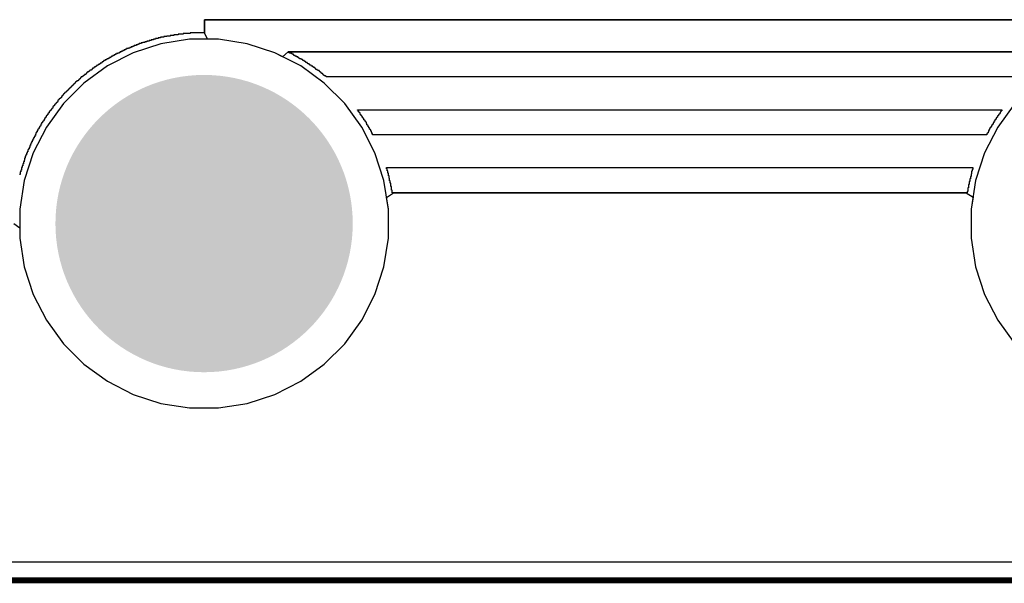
# Model space of a CAD drawing. Header units: inches. Extents: x 0 to 140, y 0 to 140.
# Tile 31 of 42: x 115 to 131, y 0 to 9. Entities that reach past the tile are written whole.
import ezdxf

# ---------------------------------------------------------------- set-up
doc = ezdxf.new("R2010")
doc.units = ezdxf.units.IN
for name, color, linetype in [('Board', 56, 'Continuous'), ('BOTTOM', 5, 'Continuous'), ('Bottom Solder', 6, 'Continuous'), ('Pad Holes', 156, 'Continuous'), ('TOP', 1, 'Continuous'), ('Top Solder', 216, 'Continuous')]:
    doc.layers.add(name, color=color, linetype=linetype)

msp = doc.modelspace()

# ---------------------------------------------------------------- hatches: boundary and pattern name
at = {"layer": 'BOTTOM'}
h = msp.add_hatch(color=5, dxfattribs=at)
edge = h.paths.add_edge_path()
edge.add_arc((118, 6), 1.5, 0, 360)
at = {"layer": 'Bottom Solder'}
h = msp.add_hatch(color=6, dxfattribs=at)
edge = h.paths.add_edge_path()
edge.add_arc((118, 6), 2.5, 0, 360)
at = {"layer": 'Pad Holes'}
h = msp.add_hatch(color=7, dxfattribs=at)
edge = h.paths.add_edge_path()
edge.add_arc((118, 6), 1.75, 0, 360)
at = {"layer": 'TOP'}
h = msp.add_hatch(color=1, dxfattribs=at)
edge = h.paths.add_edge_path()
edge.add_arc((118, 6), 1.5, 0, 360)
at = {"layer": 'Top Solder'}
h = msp.add_hatch(color=216, dxfattribs=at)
edge = h.paths.add_edge_path()
edge.add_arc((118, 6), 2.5, 0, 360)

# ---------------------------------------------------------------- linework, layer by layer
at = {"layer": 'Board', "const_width": 0.1}
msp.add_lwpolyline([(6, 0), (134, 0)], dxfattribs=at)
at = {"layer": 'BOTTOM'}
for p, q in [((134.01, 9.429), (118.009, 9.429)), ((118.009, 9.429), (118.009, 9.207)), ((118.009, 9.227), (118.009, 9.429)), ((118.009, 9.429), (134.01, 9.429)), ((117.226, 9.112), (117.183, 9.112)), ((117.183, 9.112), (117.183, 9.101)), ((117.268, 9.122), (117.226, 9.122)), ((117.226, 9.122), (117.226, 9.112)), ((117.321, 9.133), (117.268, 9.133)), ((117.268, 9.133), (117.268, 9.122)), ((117.374, 9.144), (117.321, 9.144)), ((117.321, 9.144), (117.321, 9.133)), ((117.427, 9.154), (117.374, 9.154)), ((117.374, 9.154), (117.374, 9.144)), ((117.49, 9.165), (117.427, 9.165)), ((117.427, 9.165), (117.427, 9.154)), ((117.564, 9.175), (117.49, 9.175)), ((117.49, 9.175), (117.49, 9.165)), ((117.649, 9.186), (117.564, 9.186)), ((117.564, 9.186), (117.564, 9.175)), ((117.766, 9.196), (117.649, 9.196)), ((117.649, 9.196), (117.649, 9.186)), ((118.009, 9.207), (117.766, 9.207)), ((117.766, 9.207), (117.766, 9.196)), ((118.009, 9.207), (118.009, 9.227)), ((118.056, 9.1), (118.009, 9.207)), ((116.728, 8.942), (116.697, 8.942)), ((116.697, 8.942), (116.697, 8.932)), ((116.75, 8.953), (116.728, 8.953)), ((116.728, 8.953), (116.728, 8.942)), ((116.771, 8.964), (116.75, 8.964)), ((116.75, 8.964), (116.75, 8.953)), ((116.802, 8.974), (116.771, 8.974)), ((116.771, 8.974), (116.771, 8.964)), ((116.824, 8.985), (116.802, 8.985)), ((116.802, 8.985), (116.802, 8.974)), ((116.855, 8.995), (116.824, 8.995)), ((116.824, 8.995), (116.824, 8.985)), ((116.887, 9.006), (116.855, 9.006)), ((116.855, 9.006), (116.855, 8.995)), ((116.908, 9.017), (116.887, 9.017)), ((116.887, 9.017), (116.887, 9.006)), ((116.94, 9.027), (116.908, 9.027)), ((116.908, 9.027), (116.908, 9.017)), ((116.972, 9.038), (116.94, 9.038)), ((116.94, 9.038), (116.94, 9.027)), ((117.004, 9.048), (116.972, 9.048)), ((116.972, 9.048), (116.972, 9.038)), ((117.035, 9.059), (117.004, 9.059)), ((117.004, 9.059), (117.004, 9.048)), ((117.078, 9.069), (117.035, 9.069)), ((117.035, 9.069), (117.035, 9.059)), ((117.109, 9.08), (117.078, 9.08)), ((117.078, 9.08), (117.078, 9.069)), ((117.152, 9.091), (117.109, 9.091)), ((117.109, 9.091), (117.109, 9.08)), ((117.183, 9.101), (117.152, 9.101)), ((117.152, 9.101), (117.152, 9.091)), ((118.244, 9.1), (118.056, 9.1)), ((118.726, 9.023), (118.244, 9.1)), ((119.19, 8.873), (118.726, 9.023)), ((116.411, 8.784), (116.39, 8.784)), ((116.39, 8.784), (116.39, 8.773)), ((116.432, 8.794), (116.411, 8.794)), ((116.411, 8.794), (116.411, 8.784)), ((116.443, 8.805), (116.432, 8.805)), ((116.432, 8.805), (116.432, 8.794)), ((116.464, 8.815), (116.443, 8.815)), ((116.443, 8.815), (116.443, 8.805)), ((116.485, 8.826), (116.464, 8.826)), ((116.464, 8.826), (116.464, 8.815)), ((116.506, 8.837), (116.485, 8.837)), ((116.485, 8.837), (116.485, 8.826)), ((116.527, 8.847), (116.506, 8.847)), ((116.506, 8.847), (116.506, 8.837)), ((116.549, 8.858), (116.527, 8.858)), ((116.527, 8.858), (116.527, 8.847)), ((116.57, 8.868), (116.549, 8.868)), ((116.549, 8.868), (116.549, 8.858)), ((116.591, 8.879), (116.57, 8.879)), ((116.57, 8.879), (116.57, 8.868)), ((116.612, 8.89), (116.591, 8.89)), ((116.591, 8.89), (116.591, 8.879)), ((116.633, 8.9), (116.612, 8.9)), ((116.612, 8.9), (116.612, 8.89)), ((116.654, 8.911), (116.633, 8.911)), ((116.633, 8.911), (116.633, 8.9)), ((116.676, 8.921), (116.654, 8.921)), ((116.654, 8.921), (116.654, 8.911)), ((116.697, 8.932), (116.676, 8.932)), ((116.676, 8.932), (116.676, 8.921)), ((119.319, 8.807), (119.19, 8.873)), ((119.416, 8.89), (119.319, 8.807)), ((119.416, 8.879), (119.416, 8.89)), ((119.416, 8.89), (132.592, 8.89)), ((119.673, 8.89), (119.416, 8.89)), ((119.416, 8.89), (119.416, 8.89)), ((119.438, 8.879), (119.416, 8.879)), ((119.438, 8.868), (119.438, 8.879)), ((119.459, 8.868), (119.438, 8.868)), ((119.459, 8.858), (119.459, 8.868)), ((119.48, 8.858), (119.459, 8.858)), ((119.48, 8.847), (119.48, 8.858)), ((119.501, 8.847), (119.48, 8.847)), ((119.501, 8.837), (119.501, 8.847)), ((119.512, 8.837), (119.501, 8.837)), ((119.512, 8.826), (119.512, 8.837)), ((119.533, 8.826), (119.512, 8.826)), ((119.533, 8.815), (119.533, 8.826)), ((119.554, 8.815), (119.533, 8.815)), ((119.554, 8.805), (119.554, 8.815)), ((119.575, 8.805), (119.554, 8.805)), ((119.575, 8.794), (119.575, 8.805)), ((119.596, 8.794), (119.575, 8.794)), ((119.596, 8.784), (119.596, 8.794)), ((119.607, 8.784), (119.596, 8.784)), ((119.607, 8.773), (119.607, 8.784)), ((132.335, 8.89), (119.673, 8.89)), ((116.146, 8.614), (116.125, 8.614)), ((116.125, 8.614), (116.125, 8.604)), ((116.157, 8.625), (116.146, 8.625)), ((116.146, 8.625), (116.146, 8.614)), ((116.178, 8.636), (116.157, 8.636)), ((116.157, 8.636), (116.157, 8.625)), ((116.189, 8.646), (116.178, 8.646)), ((116.178, 8.646), (116.178, 8.636)), ((116.21, 8.657), (116.189, 8.657)), ((116.189, 8.657), (116.189, 8.646)), ((116.22, 8.667), (116.21, 8.667)), ((116.21, 8.667), (116.21, 8.657)), ((116.242, 8.678), (116.22, 8.678)), ((116.22, 8.678), (116.22, 8.667)), ((116.252, 8.688), (116.242, 8.688)), ((116.242, 8.688), (116.242, 8.678)), ((116.273, 8.699), (116.252, 8.699)), ((116.252, 8.699), (116.252, 8.688)), ((116.284, 8.71), (116.273, 8.71)), ((116.273, 8.71), (116.273, 8.699)), ((116.305, 8.72), (116.284, 8.72)), ((116.284, 8.72), (116.284, 8.71)), ((116.316, 8.731), (116.305, 8.731)), ((116.305, 8.731), (116.305, 8.72)), ((116.337, 8.741), (116.316, 8.741)), ((116.316, 8.741), (116.316, 8.731)), ((116.358, 8.752), (116.337, 8.752)), ((116.337, 8.752), (116.337, 8.741)), ((116.369, 8.763), (116.358, 8.763)), ((116.358, 8.763), (116.358, 8.752)), ((116.39, 8.773), (116.369, 8.773)), ((116.369, 8.773), (116.369, 8.763)), ((119.628, 8.773), (119.607, 8.773)), ((119.628, 8.763), (119.628, 8.773)), ((119.649, 8.763), (119.628, 8.763)), ((119.649, 8.752), (119.649, 8.763)), ((119.66, 8.752), (119.649, 8.752)), ((119.66, 8.741), (119.66, 8.752)), ((119.681, 8.741), (119.66, 8.741)), ((119.681, 8.731), (119.681, 8.741)), ((119.702, 8.731), (119.681, 8.731)), ((119.702, 8.72), (119.702, 8.731)), ((119.713, 8.72), (119.702, 8.72)), ((119.713, 8.71), (119.713, 8.72)), ((119.734, 8.71), (119.713, 8.71)), ((119.734, 8.699), (119.734, 8.71)), ((119.745, 8.699), (119.734, 8.699)), ((119.745, 8.688), (119.745, 8.699)), ((119.766, 8.688), (119.745, 8.688)), ((119.766, 8.678), (119.766, 8.688)), ((119.776, 8.678), (119.766, 8.678)), ((119.776, 8.667), (119.776, 8.678)), ((119.797, 8.667), (119.776, 8.667)), ((119.797, 8.657), (119.797, 8.667)), ((119.808, 8.657), (119.797, 8.657)), ((119.808, 8.646), (119.808, 8.657)), ((119.829, 8.646), (119.808, 8.646)), ((119.829, 8.636), (119.829, 8.646)), ((119.84, 8.636), (119.829, 8.636)), ((119.84, 8.625), (119.84, 8.636)), ((119.861, 8.625), (119.84, 8.625)), ((119.861, 8.614), (119.861, 8.625)), ((119.872, 8.614), (119.861, 8.614)), ((119.872, 8.604), (119.872, 8.614)), ((115.935, 8.456), (115.924, 8.456)), ((115.924, 8.456), (115.924, 8.445)), ((115.956, 8.466), (115.935, 8.466)), ((115.935, 8.466), (115.935, 8.456)), ((115.966, 8.477), (115.956, 8.477)), ((115.956, 8.477), (115.956, 8.466)), ((115.977, 8.487), (115.966, 8.487)), ((115.966, 8.487), (115.966, 8.477)), ((115.988, 8.498), (115.977, 8.498)), ((115.977, 8.498), (115.977, 8.487)), ((116.009, 8.509), (115.988, 8.509)), ((115.988, 8.509), (115.988, 8.498)), ((116.019, 8.519), (116.009, 8.519)), ((116.009, 8.519), (116.009, 8.509)), ((116.03, 8.53), (116.019, 8.53)), ((116.019, 8.53), (116.019, 8.519)), ((116.041, 8.54), (116.03, 8.54)), ((116.03, 8.54), (116.03, 8.53)), ((116.062, 8.551), (116.041, 8.551)), ((116.041, 8.551), (116.041, 8.54)), ((116.072, 8.561), (116.062, 8.561)), ((116.062, 8.561), (116.062, 8.551)), ((116.083, 8.572), (116.072, 8.572)), ((116.072, 8.572), (116.072, 8.561)), ((116.104, 8.583), (116.083, 8.583)), ((116.083, 8.583), (116.083, 8.572)), ((116.115, 8.593), (116.104, 8.593)), ((116.104, 8.593), (116.104, 8.583)), ((116.125, 8.604), (116.115, 8.604)), ((116.115, 8.604), (116.115, 8.593)), ((119.882, 8.604), (119.872, 8.604)), ((119.882, 8.593), (119.882, 8.604)), ((119.903, 8.593), (119.882, 8.593)), ((119.903, 8.583), (119.903, 8.593)), ((119.914, 8.583), (119.903, 8.583)), ((119.914, 8.572), (119.914, 8.583)), ((119.935, 8.572), (119.914, 8.572)), ((119.935, 8.561), (119.935, 8.572)), ((119.946, 8.561), (119.935, 8.561)), ((119.946, 8.551), (119.946, 8.561)), ((119.956, 8.551), (119.946, 8.551)), ((119.956, 8.54), (119.956, 8.551)), ((119.967, 8.54), (119.956, 8.54)), ((119.967, 8.53), (119.967, 8.54)), ((119.988, 8.53), (119.967, 8.53)), ((119.988, 8.519), (119.988, 8.53)), ((119.999, 8.519), (119.988, 8.519)), ((119.999, 8.509), (119.999, 8.519)), ((120.009, 8.509), (119.999, 8.509)), ((120.009, 8.498), (120.009, 8.509)), ((120.02, 8.498), (120.009, 8.498)), ((120.02, 8.487), (120.02, 8.498)), ((120.041, 8.487), (120.02, 8.487)), ((120.041, 8.477), (120.041, 8.487)), ((120.051, 8.477), (120.041, 8.477)), ((120.051, 8.466), (120.051, 8.477)), ((126.031, 8.466), (120.051, 8.466)), ((126.041, 8.466), (126.031, 8.466)), ((131.947, 8.466), (126.041, 8.466)), ((115.755, 8.286), (115.744, 8.286)), ((115.744, 8.286), (115.744, 8.276)), ((115.765, 8.297), (115.755, 8.297)), ((115.755, 8.297), (115.755, 8.286)), ((115.776, 8.308), (115.765, 8.308)), ((115.765, 8.308), (115.765, 8.297)), ((115.787, 8.318), (115.776, 8.318)), ((115.776, 8.318), (115.776, 8.308)), ((115.797, 8.329), (115.787, 8.329)), ((115.787, 8.329), (115.787, 8.318)), ((115.808, 8.339), (115.797, 8.339)), ((115.797, 8.339), (115.797, 8.329)), ((115.818, 8.35), (115.808, 8.35)), ((115.808, 8.35), (115.808, 8.339)), ((115.829, 8.36), (115.818, 8.36)), ((115.818, 8.36), (115.818, 8.35)), ((115.839, 8.371), (115.829, 8.371)), ((115.829, 8.371), (115.829, 8.36)), ((115.85, 8.382), (115.839, 8.382)), ((115.839, 8.382), (115.839, 8.371)), ((115.861, 8.392), (115.85, 8.392)), ((115.85, 8.392), (115.85, 8.382)), ((115.882, 8.403), (115.861, 8.403)), ((115.861, 8.403), (115.861, 8.392)), ((115.892, 8.413), (115.882, 8.413)), ((115.882, 8.413), (115.882, 8.403)), ((115.903, 8.424), (115.892, 8.424)), ((115.892, 8.424), (115.892, 8.413)), ((115.914, 8.435), (115.903, 8.435)), ((115.903, 8.435), (115.903, 8.424)), ((115.924, 8.445), (115.914, 8.445)), ((115.914, 8.445), (115.914, 8.435)), ((115.596, 8.117), (115.585, 8.117)), ((115.585, 8.117), (115.585, 8.106)), ((115.607, 8.128), (115.596, 8.128)), ((115.596, 8.128), (115.596, 8.117)), ((115.617, 8.149), (115.607, 8.149)), ((115.607, 8.149), (115.607, 8.128)), ((115.628, 8.159), (115.617, 8.159)), ((115.617, 8.159), (115.617, 8.149)), ((115.638, 8.17), (115.628, 8.17)), ((115.628, 8.17), (115.628, 8.159)), ((115.649, 8.181), (115.638, 8.181)), ((115.638, 8.181), (115.638, 8.17)), ((115.66, 8.191), (115.649, 8.191)), ((115.649, 8.191), (115.649, 8.181)), ((115.67, 8.202), (115.66, 8.202)), ((115.66, 8.202), (115.66, 8.191)), ((115.681, 8.212), (115.67, 8.212)), ((115.67, 8.212), (115.67, 8.202)), ((115.691, 8.223), (115.681, 8.223)), ((115.681, 8.223), (115.681, 8.212)), ((115.702, 8.233), (115.691, 8.233)), ((115.691, 8.233), (115.691, 8.223)), ((115.712, 8.244), (115.702, 8.244)), ((115.702, 8.244), (115.702, 8.233)), ((115.723, 8.255), (115.712, 8.255)), ((115.712, 8.255), (115.712, 8.244)), ((115.734, 8.265), (115.723, 8.265)), ((115.723, 8.265), (115.723, 8.255)), ((115.744, 8.276), (115.734, 8.276)), ((115.734, 8.276), (115.734, 8.265)), ((115.469, 7.969), (115.458, 7.969)), ((115.458, 7.969), (115.458, 7.948)), ((115.48, 7.979), (115.469, 7.979)), ((115.469, 7.979), (115.469, 7.969)), ((115.49, 7.99), (115.48, 7.99)), ((115.48, 7.99), (115.48, 7.979)), ((115.501, 8.011), (115.49, 8.011)), ((115.49, 8.011), (115.49, 7.99)), ((115.511, 8.022), (115.501, 8.022)), ((115.501, 8.022), (115.501, 8.011)), ((115.522, 8.032), (115.511, 8.032)), ((115.511, 8.032), (115.511, 8.022)), ((115.533, 8.043), (115.522, 8.043)), ((115.522, 8.043), (115.522, 8.032)), ((115.543, 8.054), (115.533, 8.054)), ((115.533, 8.054), (115.533, 8.043)), ((115.554, 8.075), (115.543, 8.075)), ((115.543, 8.075), (115.543, 8.054)), ((115.564, 8.085), (115.554, 8.085)), ((115.554, 8.085), (115.554, 8.075)), ((115.575, 8.096), (115.564, 8.096)), ((115.564, 8.096), (115.564, 8.085)), ((115.585, 8.106), (115.575, 8.106)), ((115.575, 8.106), (115.575, 8.096)), ((115.342, 7.789), (115.331, 7.789)), ((115.331, 7.789), (115.331, 7.778)), ((115.353, 7.81), (115.342, 7.81)), ((115.342, 7.81), (115.342, 7.789)), ((115.363, 7.821), (115.353, 7.821)), ((115.353, 7.821), (115.353, 7.81)), ((115.374, 7.831), (115.363, 7.831)), ((115.363, 7.831), (115.363, 7.821)), ((115.384, 7.852), (115.374, 7.852)), ((115.374, 7.852), (115.374, 7.831)), ((115.395, 7.863), (115.384, 7.863)), ((115.384, 7.863), (115.384, 7.852)), ((115.406, 7.884), (115.395, 7.884)), ((115.395, 7.884), (115.395, 7.863)), ((115.416, 7.895), (115.406, 7.895)), ((115.406, 7.895), (115.406, 7.884)), ((115.427, 7.905), (115.416, 7.905)), ((115.416, 7.905), (115.416, 7.895)), ((115.437, 7.927), (115.427, 7.927)), ((115.427, 7.927), (115.427, 7.905)), ((115.448, 7.937), (115.437, 7.937)), ((115.437, 7.937), (115.437, 7.927)), ((115.458, 7.948), (115.448, 7.948)), ((115.448, 7.948), (115.448, 7.937)), ((120.581, 7.905), (120.581, 7.916)), ((120.581, 7.916), (131.417, 7.916)), ((120.591, 7.905), (120.581, 7.905)), ((120.591, 7.884), (120.591, 7.905)), ((120.602, 7.884), (120.591, 7.884)), ((120.602, 7.874), (120.602, 7.884)), ((120.612, 7.874), (120.602, 7.874)), ((120.612, 7.863), (120.612, 7.874)), ((120.623, 7.863), (120.612, 7.863)), ((120.623, 7.842), (120.623, 7.863)), ((120.633, 7.842), (120.623, 7.842)), ((120.633, 7.831), (120.633, 7.842)), ((120.644, 7.831), (120.633, 7.831)), ((120.644, 7.81), (120.644, 7.831)), ((120.655, 7.81), (120.644, 7.81)), ((120.655, 7.8), (120.655, 7.81)), ((120.665, 7.8), (120.655, 7.8)), ((120.665, 7.778), (120.665, 7.8)), ((131.343, 7.789), (131.333, 7.789)), ((131.333, 7.789), (131.333, 7.778)), ((131.354, 7.81), (131.343, 7.81)), ((131.343, 7.81), (131.343, 7.789)), ((131.364, 7.821), (131.354, 7.821)), ((131.354, 7.821), (131.354, 7.81)), ((131.375, 7.842), (131.364, 7.842)), ((131.364, 7.842), (131.364, 7.821)), ((131.386, 7.852), (131.375, 7.852)), ((131.375, 7.852), (131.375, 7.842)), ((131.396, 7.874), (131.386, 7.874)), ((131.386, 7.874), (131.386, 7.852)), ((131.407, 7.884), (131.396, 7.884)), ((131.396, 7.884), (131.396, 7.874)), ((131.417, 7.895), (131.407, 7.895)), ((131.407, 7.895), (131.407, 7.884)), ((131.417, 7.916), (131.417, 7.895)), ((115.236, 7.62), (115.226, 7.62)), ((115.226, 7.62), (115.226, 7.598)), ((115.247, 7.641), (115.236, 7.641)), ((115.236, 7.641), (115.236, 7.62)), ((115.257, 7.651), (115.247, 7.651)), ((115.247, 7.651), (115.247, 7.641)), ((115.268, 7.673), (115.257, 7.673)), ((115.257, 7.673), (115.257, 7.651)), ((115.279, 7.694), (115.268, 7.694)), ((115.268, 7.694), (115.268, 7.673)), ((115.289, 7.704), (115.279, 7.704)), ((115.279, 7.704), (115.279, 7.694)), ((115.3, 7.725), (115.289, 7.725)), ((115.289, 7.725), (115.289, 7.704)), ((115.31, 7.736), (115.3, 7.736)), ((115.3, 7.736), (115.3, 7.725)), ((115.321, 7.757), (115.31, 7.757)), ((115.31, 7.757), (115.31, 7.736)), ((115.331, 7.778), (115.321, 7.778)), ((115.321, 7.778), (115.321, 7.757)), ((120.676, 7.778), (120.665, 7.778)), ((120.676, 7.768), (120.676, 7.778)), ((120.686, 7.768), (120.676, 7.768)), ((120.686, 7.747), (120.686, 7.768)), ((120.697, 7.747), (120.686, 7.747)), ((120.697, 7.736), (120.697, 7.747)), ((120.708, 7.736), (120.697, 7.736)), ((120.708, 7.715), (120.708, 7.736)), ((120.718, 7.715), (120.708, 7.715)), ((120.718, 7.704), (120.718, 7.715)), ((120.729, 7.704), (120.718, 7.704)), ((120.729, 7.683), (120.729, 7.704)), ((120.739, 7.683), (120.729, 7.683)), ((120.739, 7.662), (120.739, 7.683)), ((120.75, 7.662), (120.739, 7.662)), ((120.75, 7.651), (120.75, 7.662)), ((120.76, 7.651), (120.75, 7.651)), ((120.76, 7.63), (120.76, 7.651)), ((120.771, 7.63), (120.76, 7.63)), ((120.771, 7.609), (120.771, 7.63)), ((131.237, 7.62), (131.227, 7.62)), ((131.227, 7.62), (131.227, 7.609)), ((131.248, 7.641), (131.237, 7.641)), ((131.237, 7.641), (131.237, 7.62)), ((131.259, 7.662), (131.248, 7.662)), ((131.248, 7.662), (131.248, 7.641)), ((131.269, 7.673), (131.259, 7.673)), ((131.259, 7.673), (131.259, 7.662)), ((131.28, 7.694), (131.269, 7.694)), ((131.269, 7.694), (131.269, 7.673)), ((131.29, 7.715), (131.28, 7.715)), ((131.28, 7.715), (131.28, 7.694)), ((131.301, 7.725), (131.29, 7.725)), ((131.29, 7.725), (131.29, 7.715)), ((131.312, 7.747), (131.301, 7.747)), ((131.301, 7.747), (131.301, 7.725)), ((131.322, 7.757), (131.312, 7.757)), ((131.312, 7.757), (131.312, 7.747)), ((131.333, 7.778), (131.322, 7.778)), ((131.322, 7.778), (131.322, 7.757)), ((115.152, 7.461), (115.141, 7.461)), ((115.141, 7.461), (115.141, 7.44)), ((115.162, 7.482), (115.152, 7.482)), ((115.152, 7.482), (115.152, 7.461)), ((115.173, 7.503), (115.162, 7.503)), ((115.162, 7.503), (115.162, 7.482)), ((115.183, 7.524), (115.173, 7.524)), ((115.173, 7.524), (115.173, 7.503)), ((115.194, 7.546), (115.183, 7.546)), ((115.183, 7.546), (115.183, 7.524)), ((115.204, 7.567), (115.194, 7.567)), ((115.194, 7.567), (115.194, 7.546)), ((115.215, 7.588), (115.204, 7.588)), ((115.204, 7.588), (115.204, 7.567)), ((115.226, 7.598), (115.215, 7.598)), ((115.215, 7.598), (115.215, 7.588)), ((120.782, 7.609), (120.771, 7.609)), ((120.782, 7.588), (120.782, 7.609)), ((120.792, 7.588), (120.782, 7.588)), ((120.792, 7.577), (120.792, 7.588)), ((120.803, 7.577), (120.792, 7.577)), ((120.803, 7.556), (120.803, 7.577)), ((120.813, 7.556), (120.803, 7.556)), ((120.813, 7.535), (120.813, 7.556)), ((120.824, 7.535), (120.813, 7.535)), ((120.824, 7.514), (120.824, 7.535)), ((120.835, 7.514), (120.824, 7.514)), ((120.835, 7.493), (120.835, 7.514)), ((122.295, 7.493), (120.835, 7.493)), ((122.306, 7.493), (122.295, 7.493)), ((131.163, 7.493), (122.306, 7.493)), ((131.174, 7.514), (131.163, 7.514)), ((131.163, 7.514), (131.163, 7.493)), ((131.185, 7.524), (131.174, 7.524)), ((131.174, 7.524), (131.174, 7.514)), ((131.195, 7.546), (131.185, 7.546)), ((131.185, 7.546), (131.185, 7.524)), ((131.206, 7.567), (131.195, 7.567)), ((131.195, 7.567), (131.195, 7.546)), ((131.216, 7.588), (131.206, 7.588)), ((131.206, 7.588), (131.206, 7.567)), ((131.227, 7.609), (131.216, 7.609)), ((131.216, 7.609), (131.216, 7.588)), ((115.078, 7.313), (115.067, 7.313)), ((115.067, 7.313), (115.067, 7.281)), ((115.088, 7.334), (115.078, 7.334)), ((115.078, 7.334), (115.078, 7.313)), ((115.099, 7.355), (115.088, 7.355)), ((115.088, 7.355), (115.088, 7.334)), ((115.109, 7.376), (115.099, 7.376)), ((115.099, 7.376), (115.099, 7.355)), ((115.12, 7.397), (115.109, 7.397)), ((115.109, 7.397), (115.109, 7.376)), ((115.13, 7.419), (115.12, 7.419)), ((115.12, 7.419), (115.12, 7.397)), ((115.141, 7.44), (115.13, 7.44)), ((115.13, 7.44), (115.13, 7.419)), ((115.003, 7.133), (114.993, 7.133)), ((114.993, 7.133), (114.993, 7.101)), ((115.014, 7.154), (115.003, 7.154)), ((115.003, 7.154), (115.003, 7.133)), ((115.025, 7.186), (115.014, 7.186)), ((115.014, 7.186), (115.014, 7.154)), ((115.035, 7.207), (115.025, 7.207)), ((115.025, 7.207), (115.025, 7.186)), ((115.046, 7.239), (115.035, 7.239)), ((115.035, 7.239), (115.035, 7.207)), ((115.056, 7.26), (115.046, 7.26)), ((115.046, 7.26), (115.046, 7.239)), ((115.067, 7.281), (115.056, 7.281)), ((115.056, 7.281), (115.056, 7.26)), ((114.951, 6.974), (114.94, 6.974)), ((114.94, 6.974), (114.94, 6.942)), ((114.961, 7.006), (114.951, 7.006)), ((114.951, 7.006), (114.951, 6.974)), ((114.972, 7.038), (114.961, 7.038)), ((114.961, 7.038), (114.961, 7.006)), ((114.982, 7.069), (114.972, 7.069)), ((114.972, 7.069), (114.972, 7.038)), ((114.993, 7.101), (114.982, 7.101)), ((114.982, 7.101), (114.982, 7.069)), ((114.908, 6.826), (114.898, 6.826)), ((114.919, 6.868), (114.908, 6.868)), ((114.908, 6.868), (114.908, 6.826)), ((114.929, 6.9), (114.919, 6.9)), ((114.919, 6.9), (114.919, 6.868)), ((114.94, 6.942), (114.929, 6.942)), ((114.929, 6.942), (114.929, 6.9)), ((121.067, 6.921), (121.067, 6.942)), ((121.067, 6.942), (130.931, 6.942)), ((121.078, 6.921), (121.067, 6.921)), ((121.078, 6.889), (121.078, 6.921)), ((121.089, 6.889), (121.078, 6.889)), ((121.089, 6.847), (121.089, 6.889)), ((121.099, 6.847), (121.089, 6.847)), ((121.099, 6.805), (121.099, 6.847)), ((121.11, 6.805), (121.099, 6.805)), ((121.11, 6.762), (121.11, 6.805)), ((130.899, 6.794), (130.888, 6.794)), ((130.888, 6.794), (130.888, 6.752)), ((130.909, 6.836), (130.899, 6.836)), ((130.899, 6.836), (130.899, 6.794)), ((130.92, 6.879), (130.909, 6.879)), ((130.909, 6.879), (130.909, 6.836)), ((130.931, 6.911), (130.92, 6.911)), ((130.92, 6.911), (130.92, 6.879)), ((130.931, 6.942), (130.931, 6.911)), ((121.12, 6.762), (121.11, 6.762)), ((121.12, 6.72), (121.12, 6.762)), ((121.131, 6.72), (121.12, 6.72)), ((121.131, 6.678), (121.131, 6.72)), ((121.141, 6.678), (121.131, 6.678)), ((121.141, 6.625), (121.141, 6.678)), ((121.152, 6.625), (121.141, 6.625)), ((121.152, 6.561), (121.152, 6.625)), ((130.867, 6.657), (130.856, 6.657)), ((130.856, 6.657), (130.856, 6.604)), ((130.878, 6.71), (130.867, 6.71)), ((130.867, 6.71), (130.867, 6.657)), ((130.888, 6.752), (130.878, 6.752)), ((130.878, 6.752), (130.878, 6.71)), ((121.069, 6.438), (121.185, 6.519)), ((121.163, 6.561), (121.152, 6.561)), ((121.163, 6.519), (121.163, 6.561)), ((123.089, 6.519), (121.163, 6.519)), ((121.185, 6.519), (130.815, 6.519)), ((123.099, 6.519), (123.089, 6.519)), ((130.835, 6.519), (123.099, 6.519)), ((130.815, 6.519), (130.932, 6.446)), ((130.846, 6.54), (130.835, 6.54)), ((130.835, 6.54), (130.835, 6.519)), ((130.856, 6.604), (130.846, 6.604)), ((130.846, 6.604), (130.846, 6.54)), ((121.1, 6.244), (121.069, 6.438)), ((130.932, 6.446), (130.9, 6.244)), ((121.1, 5.756), (121.1, 6.244)), ((130.9, 6.244), (130.9, 5.756)), ((114.802, 6), (114.9, 5.93)), ((114.9, 5.93), (114.9, 5.756)), ((114.9, 5.756), (114.976, 5.274)), ((121.024, 5.274), (121.1, 5.756)), ((130.9, 5.756), (130.976, 5.274)), ((114.976, 5.274), (115.127, 4.81)), ((120.873, 4.81), (121.024, 5.274)), ((130.976, 5.274), (131.127, 4.81)), ((115.127, 4.81), (115.349, 4.375)), ((120.651, 4.375), (120.873, 4.81)), ((131.127, 4.81), (131.349, 4.375)), ((115.349, 4.375), (115.635, 3.98)), ((120.365, 3.98), (120.651, 4.375)), ((131.349, 4.375), (131.635, 3.98)), ((115.635, 3.98), (115.98, 3.635)), ((120.02, 3.635), (120.365, 3.98)), ((115.98, 3.635), (116.375, 3.348)), ((119.625, 3.348), (120.02, 3.635)), ((116.375, 3.348), (116.81, 3.127)), ((119.19, 3.127), (119.625, 3.348)), ((116.81, 3.127), (117.274, 2.976)), ((118.726, 2.976), (119.19, 3.127)), ((117.274, 2.976), (117.756, 2.9)), ((117.756, 2.9), (118.244, 2.9)), ((118.244, 2.9), (118.726, 2.976)), ((134.28, 0.306), (5.72, 0.306))]:
    msp.add_line(p, q, dxfattribs=at)
at = {"layer": 'Bottom Solder'}
for p, q in [((134.01, 9.429), (118.009, 9.429)), ((118.009, 9.429), (118.009, 9.207)), ((117.226, 9.112), (117.183, 9.112)), ((117.183, 9.112), (117.183, 9.101)), ((117.268, 9.122), (117.226, 9.122)), ((117.226, 9.122), (117.226, 9.112)), ((117.321, 9.133), (117.268, 9.133)), ((117.268, 9.133), (117.268, 9.122)), ((117.374, 9.144), (117.321, 9.144)), ((117.321, 9.144), (117.321, 9.133)), ((117.427, 9.154), (117.374, 9.154)), ((117.374, 9.154), (117.374, 9.144)), ((117.49, 9.165), (117.427, 9.165)), ((117.427, 9.165), (117.427, 9.154)), ((117.564, 9.175), (117.49, 9.175)), ((117.49, 9.175), (117.49, 9.165)), ((117.649, 9.186), (117.564, 9.186)), ((117.564, 9.186), (117.564, 9.175)), ((117.766, 9.196), (117.649, 9.196)), ((117.649, 9.196), (117.649, 9.186)), ((118.009, 9.207), (117.766, 9.207)), ((117.766, 9.207), (117.766, 9.196)), ((116.728, 8.942), (116.697, 8.942)), ((116.697, 8.942), (116.697, 8.932)), ((116.75, 8.953), (116.728, 8.953)), ((116.728, 8.953), (116.728, 8.942)), ((116.771, 8.964), (116.75, 8.964)), ((116.75, 8.964), (116.75, 8.953)), ((116.802, 8.974), (116.771, 8.974)), ((116.771, 8.974), (116.771, 8.964)), ((116.824, 8.985), (116.802, 8.985)), ((116.802, 8.985), (116.802, 8.974)), ((116.855, 8.995), (116.824, 8.995)), ((116.824, 8.995), (116.824, 8.985)), ((116.887, 9.006), (116.855, 9.006)), ((116.855, 9.006), (116.855, 8.995)), ((116.908, 9.017), (116.887, 9.017)), ((116.887, 9.017), (116.887, 9.006)), ((116.94, 9.027), (116.908, 9.027)), ((116.908, 9.027), (116.908, 9.017)), ((116.972, 9.038), (116.94, 9.038)), ((116.94, 9.038), (116.94, 9.027)), ((117.004, 9.048), (116.972, 9.048)), ((116.972, 9.048), (116.972, 9.038)), ((117.035, 9.059), (117.004, 9.059)), ((117.004, 9.059), (117.004, 9.048)), ((117.078, 9.069), (117.035, 9.069)), ((117.035, 9.069), (117.035, 9.059)), ((117.109, 9.08), (117.078, 9.08)), ((117.078, 9.08), (117.078, 9.069)), ((117.152, 9.091), (117.109, 9.091)), ((117.109, 9.091), (117.109, 9.08)), ((117.183, 9.101), (117.152, 9.101)), ((117.152, 9.101), (117.152, 9.091)), ((116.411, 8.784), (116.39, 8.784)), ((116.39, 8.784), (116.39, 8.773)), ((116.432, 8.794), (116.411, 8.794)), ((116.411, 8.794), (116.411, 8.784)), ((116.443, 8.805), (116.432, 8.805)), ((116.432, 8.805), (116.432, 8.794)), ((116.464, 8.815), (116.443, 8.815)), ((116.443, 8.815), (116.443, 8.805)), ((116.485, 8.826), (116.464, 8.826)), ((116.464, 8.826), (116.464, 8.815)), ((116.506, 8.837), (116.485, 8.837)), ((116.485, 8.837), (116.485, 8.826)), ((116.527, 8.847), (116.506, 8.847)), ((116.506, 8.847), (116.506, 8.837)), ((116.549, 8.858), (116.527, 8.858)), ((116.527, 8.858), (116.527, 8.847)), ((116.57, 8.868), (116.549, 8.868)), ((116.549, 8.868), (116.549, 8.858)), ((116.591, 8.879), (116.57, 8.879)), ((116.57, 8.879), (116.57, 8.868)), ((116.612, 8.89), (116.591, 8.89)), ((116.591, 8.89), (116.591, 8.879)), ((116.633, 8.9), (116.612, 8.9)), ((116.612, 8.9), (116.612, 8.89)), ((116.654, 8.911), (116.633, 8.911)), ((116.633, 8.911), (116.633, 8.9)), ((116.676, 8.921), (116.654, 8.921)), ((116.654, 8.921), (116.654, 8.911)), ((116.697, 8.932), (116.676, 8.932)), ((116.676, 8.932), (116.676, 8.921)), ((119.416, 8.879), (119.416, 8.89)), ((119.416, 8.89), (132.592, 8.89)), ((119.438, 8.879), (119.416, 8.879)), ((119.438, 8.868), (119.438, 8.879)), ((119.459, 8.868), (119.438, 8.868)), ((119.459, 8.858), (119.459, 8.868)), ((119.48, 8.858), (119.459, 8.858)), ((119.48, 8.847), (119.48, 8.858)), ((119.501, 8.847), (119.48, 8.847)), ((119.501, 8.837), (119.501, 8.847)), ((119.512, 8.837), (119.501, 8.837)), ((119.512, 8.826), (119.512, 8.837)), ((119.533, 8.826), (119.512, 8.826)), ((119.533, 8.815), (119.533, 8.826)), ((119.554, 8.815), (119.533, 8.815)), ((119.554, 8.805), (119.554, 8.815)), ((119.575, 8.805), (119.554, 8.805)), ((119.575, 8.794), (119.575, 8.805)), ((119.596, 8.794), (119.575, 8.794)), ((119.596, 8.784), (119.596, 8.794)), ((119.607, 8.784), (119.596, 8.784)), ((119.607, 8.773), (119.607, 8.784)), ((116.146, 8.614), (116.125, 8.614)), ((116.125, 8.614), (116.125, 8.604)), ((116.157, 8.625), (116.146, 8.625)), ((116.146, 8.625), (116.146, 8.614)), ((116.178, 8.636), (116.157, 8.636)), ((116.157, 8.636), (116.157, 8.625)), ((116.189, 8.646), (116.178, 8.646)), ((116.178, 8.646), (116.178, 8.636)), ((116.21, 8.657), (116.189, 8.657)), ((116.189, 8.657), (116.189, 8.646)), ((116.22, 8.667), (116.21, 8.667)), ((116.21, 8.667), (116.21, 8.657)), ((116.242, 8.678), (116.22, 8.678)), ((116.22, 8.678), (116.22, 8.667)), ((116.252, 8.688), (116.242, 8.688)), ((116.242, 8.688), (116.242, 8.678)), ((116.273, 8.699), (116.252, 8.699)), ((116.252, 8.699), (116.252, 8.688)), ((116.284, 8.71), (116.273, 8.71)), ((116.273, 8.71), (116.273, 8.699)), ((116.305, 8.72), (116.284, 8.72)), ((116.284, 8.72), (116.284, 8.71)), ((116.316, 8.731), (116.305, 8.731)), ((116.305, 8.731), (116.305, 8.72)), ((116.337, 8.741), (116.316, 8.741)), ((116.316, 8.741), (116.316, 8.731)), ((116.358, 8.752), (116.337, 8.752)), ((116.337, 8.752), (116.337, 8.741)), ((116.369, 8.763), (116.358, 8.763)), ((116.358, 8.763), (116.358, 8.752)), ((116.39, 8.773), (116.369, 8.773)), ((116.369, 8.773), (116.369, 8.763)), ((119.628, 8.773), (119.607, 8.773)), ((119.628, 8.763), (119.628, 8.773)), ((119.649, 8.763), (119.628, 8.763)), ((119.649, 8.752), (119.649, 8.763)), ((119.66, 8.752), (119.649, 8.752)), ((119.66, 8.741), (119.66, 8.752)), ((119.681, 8.741), (119.66, 8.741)), ((119.681, 8.731), (119.681, 8.741)), ((119.702, 8.731), (119.681, 8.731)), ((119.702, 8.72), (119.702, 8.731)), ((119.713, 8.72), (119.702, 8.72)), ((119.713, 8.71), (119.713, 8.72)), ((119.734, 8.71), (119.713, 8.71)), ((119.734, 8.699), (119.734, 8.71)), ((119.745, 8.699), (119.734, 8.699)), ((119.745, 8.688), (119.745, 8.699)), ((119.766, 8.688), (119.745, 8.688)), ((119.766, 8.678), (119.766, 8.688)), ((119.776, 8.678), (119.766, 8.678)), ((119.776, 8.667), (119.776, 8.678)), ((119.797, 8.667), (119.776, 8.667)), ((119.797, 8.657), (119.797, 8.667)), ((119.808, 8.657), (119.797, 8.657)), ((119.808, 8.646), (119.808, 8.657)), ((119.829, 8.646), (119.808, 8.646)), ((119.829, 8.636), (119.829, 8.646)), ((119.84, 8.636), (119.829, 8.636)), ((119.84, 8.625), (119.84, 8.636)), ((119.861, 8.625), (119.84, 8.625)), ((119.861, 8.614), (119.861, 8.625)), ((119.872, 8.614), (119.861, 8.614)), ((119.872, 8.604), (119.872, 8.614)), ((115.935, 8.456), (115.924, 8.456)), ((115.924, 8.456), (115.924, 8.445)), ((115.956, 8.466), (115.935, 8.466)), ((115.935, 8.466), (115.935, 8.456)), ((115.966, 8.477), (115.956, 8.477)), ((115.956, 8.477), (115.956, 8.466)), ((115.977, 8.487), (115.966, 8.487)), ((115.966, 8.487), (115.966, 8.477)), ((115.988, 8.498), (115.977, 8.498)), ((115.977, 8.498), (115.977, 8.487)), ((116.009, 8.509), (115.988, 8.509)), ((115.988, 8.509), (115.988, 8.498)), ((116.019, 8.519), (116.009, 8.519)), ((116.009, 8.519), (116.009, 8.509)), ((116.03, 8.53), (116.019, 8.53)), ((116.019, 8.53), (116.019, 8.519)), ((116.041, 8.54), (116.03, 8.54)), ((116.03, 8.54), (116.03, 8.53)), ((116.062, 8.551), (116.041, 8.551)), ((116.041, 8.551), (116.041, 8.54)), ((116.072, 8.561), (116.062, 8.561)), ((116.062, 8.561), (116.062, 8.551)), ((116.083, 8.572), (116.072, 8.572)), ((116.072, 8.572), (116.072, 8.561)), ((116.104, 8.583), (116.083, 8.583)), ((116.083, 8.583), (116.083, 8.572)), ((116.115, 8.593), (116.104, 8.593)), ((116.104, 8.593), (116.104, 8.583)), ((116.125, 8.604), (116.115, 8.604)), ((116.115, 8.604), (116.115, 8.593)), ((119.882, 8.604), (119.872, 8.604)), ((119.882, 8.593), (119.882, 8.604)), ((119.903, 8.593), (119.882, 8.593)), ((119.903, 8.583), (119.903, 8.593)), ((119.914, 8.583), (119.903, 8.583)), ((119.914, 8.572), (119.914, 8.583)), ((119.935, 8.572), (119.914, 8.572)), ((119.935, 8.561), (119.935, 8.572)), ((119.946, 8.561), (119.935, 8.561)), ((119.946, 8.551), (119.946, 8.561)), ((119.956, 8.551), (119.946, 8.551)), ((119.956, 8.54), (119.956, 8.551)), ((119.967, 8.54), (119.956, 8.54)), ((119.967, 8.53), (119.967, 8.54)), ((119.988, 8.53), (119.967, 8.53)), ((119.988, 8.519), (119.988, 8.53)), ((119.999, 8.519), (119.988, 8.519)), ((119.999, 8.509), (119.999, 8.519)), ((120.009, 8.509), (119.999, 8.509)), ((120.009, 8.498), (120.009, 8.509)), ((120.02, 8.498), (120.009, 8.498)), ((120.02, 8.487), (120.02, 8.498)), ((120.041, 8.487), (120.02, 8.487)), ((120.041, 8.477), (120.041, 8.487)), ((120.051, 8.477), (120.041, 8.477)), ((120.051, 8.466), (120.051, 8.477)), ((126.031, 8.466), (120.051, 8.466)), ((126.041, 8.466), (126.031, 8.466)), ((131.947, 8.466), (126.041, 8.466)), ((115.755, 8.286), (115.744, 8.286)), ((115.744, 8.286), (115.744, 8.276)), ((115.765, 8.297), (115.755, 8.297)), ((115.755, 8.297), (115.755, 8.286)), ((115.776, 8.308), (115.765, 8.308)), ((115.765, 8.308), (115.765, 8.297)), ((115.787, 8.318), (115.776, 8.318)), ((115.776, 8.318), (115.776, 8.308)), ((115.797, 8.329), (115.787, 8.329)), ((115.787, 8.329), (115.787, 8.318)), ((115.808, 8.339), (115.797, 8.339)), ((115.797, 8.339), (115.797, 8.329)), ((115.818, 8.35), (115.808, 8.35)), ((115.808, 8.35), (115.808, 8.339)), ((115.829, 8.36), (115.818, 8.36)), ((115.818, 8.36), (115.818, 8.35)), ((115.839, 8.371), (115.829, 8.371)), ((115.829, 8.371), (115.829, 8.36)), ((115.85, 8.382), (115.839, 8.382)), ((115.839, 8.382), (115.839, 8.371)), ((115.861, 8.392), (115.85, 8.392)), ((115.85, 8.392), (115.85, 8.382)), ((115.882, 8.403), (115.861, 8.403)), ((115.861, 8.403), (115.861, 8.392)), ((115.892, 8.413), (115.882, 8.413)), ((115.882, 8.413), (115.882, 8.403)), ((115.903, 8.424), (115.892, 8.424)), ((115.892, 8.424), (115.892, 8.413)), ((115.914, 8.435), (115.903, 8.435)), ((115.903, 8.435), (115.903, 8.424)), ((115.924, 8.445), (115.914, 8.445)), ((115.914, 8.445), (115.914, 8.435)), ((115.596, 8.117), (115.585, 8.117)), ((115.585, 8.117), (115.585, 8.106)), ((115.607, 8.128), (115.596, 8.128)), ((115.596, 8.128), (115.596, 8.117)), ((115.617, 8.149), (115.607, 8.149)), ((115.607, 8.149), (115.607, 8.128)), ((115.628, 8.159), (115.617, 8.159)), ((115.617, 8.159), (115.617, 8.149)), ((115.638, 8.17), (115.628, 8.17)), ((115.628, 8.17), (115.628, 8.159)), ((115.649, 8.181), (115.638, 8.181)), ((115.638, 8.181), (115.638, 8.17)), ((115.66, 8.191), (115.649, 8.191)), ((115.649, 8.191), (115.649, 8.181)), ((115.67, 8.202), (115.66, 8.202)), ((115.66, 8.202), (115.66, 8.191)), ((115.681, 8.212), (115.67, 8.212)), ((115.67, 8.212), (115.67, 8.202)), ((115.691, 8.223), (115.681, 8.223)), ((115.681, 8.223), (115.681, 8.212)), ((115.702, 8.233), (115.691, 8.233)), ((115.691, 8.233), (115.691, 8.223)), ((115.712, 8.244), (115.702, 8.244)), ((115.702, 8.244), (115.702, 8.233)), ((115.723, 8.255), (115.712, 8.255)), ((115.712, 8.255), (115.712, 8.244)), ((115.734, 8.265), (115.723, 8.265)), ((115.723, 8.265), (115.723, 8.255)), ((115.744, 8.276), (115.734, 8.276)), ((115.734, 8.276), (115.734, 8.265)), ((115.469, 7.969), (115.458, 7.969)), ((115.458, 7.969), (115.458, 7.948)), ((115.48, 7.979), (115.469, 7.979)), ((115.469, 7.979), (115.469, 7.969)), ((115.49, 7.99), (115.48, 7.99)), ((115.48, 7.99), (115.48, 7.979)), ((115.501, 8.011), (115.49, 8.011)), ((115.49, 8.011), (115.49, 7.99)), ((115.511, 8.022), (115.501, 8.022)), ((115.501, 8.022), (115.501, 8.011)), ((115.522, 8.032), (115.511, 8.032)), ((115.511, 8.032), (115.511, 8.022)), ((115.533, 8.043), (115.522, 8.043)), ((115.522, 8.043), (115.522, 8.032)), ((115.543, 8.054), (115.533, 8.054)), ((115.533, 8.054), (115.533, 8.043)), ((115.554, 8.075), (115.543, 8.075)), ((115.543, 8.075), (115.543, 8.054)), ((115.564, 8.085), (115.554, 8.085)), ((115.554, 8.085), (115.554, 8.075)), ((115.575, 8.096), (115.564, 8.096)), ((115.564, 8.096), (115.564, 8.085)), ((115.585, 8.106), (115.575, 8.106)), ((115.575, 8.106), (115.575, 8.096)), ((115.342, 7.789), (115.331, 7.789)), ((115.331, 7.789), (115.331, 7.778)), ((115.353, 7.81), (115.342, 7.81)), ((115.342, 7.81), (115.342, 7.789)), ((115.363, 7.821), (115.353, 7.821)), ((115.353, 7.821), (115.353, 7.81)), ((115.374, 7.831), (115.363, 7.831)), ((115.363, 7.831), (115.363, 7.821)), ((115.384, 7.852), (115.374, 7.852)), ((115.374, 7.852), (115.374, 7.831)), ((115.395, 7.863), (115.384, 7.863)), ((115.384, 7.863), (115.384, 7.852)), ((115.406, 7.884), (115.395, 7.884)), ((115.395, 7.884), (115.395, 7.863)), ((115.416, 7.895), (115.406, 7.895)), ((115.406, 7.895), (115.406, 7.884)), ((115.427, 7.905), (115.416, 7.905)), ((115.416, 7.905), (115.416, 7.895)), ((115.437, 7.927), (115.427, 7.927)), ((115.427, 7.927), (115.427, 7.905)), ((115.448, 7.937), (115.437, 7.937)), ((115.437, 7.937), (115.437, 7.927)), ((115.458, 7.948), (115.448, 7.948)), ((115.448, 7.948), (115.448, 7.937)), ((120.581, 7.905), (120.581, 7.916)), ((120.581, 7.916), (131.417, 7.916)), ((120.591, 7.905), (120.581, 7.905)), ((120.591, 7.884), (120.591, 7.905)), ((120.602, 7.884), (120.591, 7.884)), ((120.602, 7.874), (120.602, 7.884)), ((120.612, 7.874), (120.602, 7.874)), ((120.612, 7.863), (120.612, 7.874)), ((120.623, 7.863), (120.612, 7.863)), ((120.623, 7.842), (120.623, 7.863)), ((120.633, 7.842), (120.623, 7.842)), ((120.633, 7.831), (120.633, 7.842)), ((120.644, 7.831), (120.633, 7.831)), ((120.644, 7.81), (120.644, 7.831)), ((120.655, 7.81), (120.644, 7.81)), ((120.655, 7.8), (120.655, 7.81)), ((120.665, 7.8), (120.655, 7.8)), ((120.665, 7.778), (120.665, 7.8)), ((131.343, 7.789), (131.333, 7.789)), ((131.333, 7.789), (131.333, 7.778)), ((131.354, 7.81), (131.343, 7.81)), ((131.343, 7.81), (131.343, 7.789)), ((131.364, 7.821), (131.354, 7.821)), ((131.354, 7.821), (131.354, 7.81)), ((131.375, 7.842), (131.364, 7.842)), ((131.364, 7.842), (131.364, 7.821)), ((131.386, 7.852), (131.375, 7.852)), ((131.375, 7.852), (131.375, 7.842)), ((131.396, 7.874), (131.386, 7.874)), ((131.386, 7.874), (131.386, 7.852)), ((131.407, 7.884), (131.396, 7.884)), ((131.396, 7.884), (131.396, 7.874)), ((131.417, 7.895), (131.407, 7.895)), ((131.407, 7.895), (131.407, 7.884)), ((131.417, 7.916), (131.417, 7.895)), ((115.236, 7.62), (115.226, 7.62)), ((115.226, 7.62), (115.226, 7.598)), ((115.247, 7.641), (115.236, 7.641)), ((115.236, 7.641), (115.236, 7.62)), ((115.257, 7.651), (115.247, 7.651)), ((115.247, 7.651), (115.247, 7.641)), ((115.268, 7.673), (115.257, 7.673)), ((115.257, 7.673), (115.257, 7.651)), ((115.279, 7.694), (115.268, 7.694)), ((115.268, 7.694), (115.268, 7.673)), ((115.289, 7.704), (115.279, 7.704)), ((115.279, 7.704), (115.279, 7.694)), ((115.3, 7.725), (115.289, 7.725)), ((115.289, 7.725), (115.289, 7.704)), ((115.31, 7.736), (115.3, 7.736)), ((115.3, 7.736), (115.3, 7.725)), ((115.321, 7.757), (115.31, 7.757)), ((115.31, 7.757), (115.31, 7.736)), ((115.331, 7.778), (115.321, 7.778)), ((115.321, 7.778), (115.321, 7.757)), ((120.676, 7.778), (120.665, 7.778)), ((120.676, 7.768), (120.676, 7.778)), ((120.686, 7.768), (120.676, 7.768)), ((120.686, 7.747), (120.686, 7.768)), ((120.697, 7.747), (120.686, 7.747)), ((120.697, 7.736), (120.697, 7.747)), ((120.708, 7.736), (120.697, 7.736)), ((120.708, 7.715), (120.708, 7.736)), ((120.718, 7.715), (120.708, 7.715)), ((120.718, 7.704), (120.718, 7.715)), ((120.729, 7.704), (120.718, 7.704)), ((120.729, 7.683), (120.729, 7.704)), ((120.739, 7.683), (120.729, 7.683)), ((120.739, 7.662), (120.739, 7.683)), ((120.75, 7.662), (120.739, 7.662)), ((120.75, 7.651), (120.75, 7.662)), ((120.76, 7.651), (120.75, 7.651)), ((120.76, 7.63), (120.76, 7.651)), ((120.771, 7.63), (120.76, 7.63)), ((120.771, 7.609), (120.771, 7.63)), ((131.237, 7.62), (131.227, 7.62)), ((131.227, 7.62), (131.227, 7.609)), ((131.248, 7.641), (131.237, 7.641)), ((131.237, 7.641), (131.237, 7.62)), ((131.259, 7.662), (131.248, 7.662)), ((131.248, 7.662), (131.248, 7.641)), ((131.269, 7.673), (131.259, 7.673)), ((131.259, 7.673), (131.259, 7.662)), ((131.28, 7.694), (131.269, 7.694)), ((131.269, 7.694), (131.269, 7.673)), ((131.29, 7.715), (131.28, 7.715)), ((131.28, 7.715), (131.28, 7.694)), ((131.301, 7.725), (131.29, 7.725)), ((131.29, 7.725), (131.29, 7.715)), ((131.312, 7.747), (131.301, 7.747)), ((131.301, 7.747), (131.301, 7.725)), ((131.322, 7.757), (131.312, 7.757)), ((131.312, 7.757), (131.312, 7.747)), ((131.333, 7.778), (131.322, 7.778)), ((131.322, 7.778), (131.322, 7.757)), ((115.152, 7.461), (115.141, 7.461)), ((115.141, 7.461), (115.141, 7.44)), ((115.162, 7.482), (115.152, 7.482)), ((115.152, 7.482), (115.152, 7.461)), ((115.173, 7.503), (115.162, 7.503)), ((115.162, 7.503), (115.162, 7.482)), ((115.183, 7.524), (115.173, 7.524)), ((115.173, 7.524), (115.173, 7.503)), ((115.194, 7.546), (115.183, 7.546)), ((115.183, 7.546), (115.183, 7.524)), ((115.204, 7.567), (115.194, 7.567)), ((115.194, 7.567), (115.194, 7.546)), ((115.215, 7.588), (115.204, 7.588)), ((115.204, 7.588), (115.204, 7.567)), ((115.226, 7.598), (115.215, 7.598)), ((115.215, 7.598), (115.215, 7.588)), ((120.782, 7.609), (120.771, 7.609)), ((120.782, 7.588), (120.782, 7.609)), ((120.792, 7.588), (120.782, 7.588)), ((120.792, 7.577), (120.792, 7.588)), ((120.803, 7.577), (120.792, 7.577)), ((120.803, 7.556), (120.803, 7.577)), ((120.813, 7.556), (120.803, 7.556)), ((120.813, 7.535), (120.813, 7.556)), ((120.824, 7.535), (120.813, 7.535)), ((120.824, 7.514), (120.824, 7.535)), ((120.835, 7.514), (120.824, 7.514)), ((120.835, 7.493), (120.835, 7.514)), ((122.295, 7.493), (120.835, 7.493)), ((122.306, 7.493), (122.295, 7.493)), ((131.163, 7.493), (122.306, 7.493)), ((131.174, 7.514), (131.163, 7.514)), ((131.163, 7.514), (131.163, 7.493)), ((131.185, 7.524), (131.174, 7.524)), ((131.174, 7.524), (131.174, 7.514)), ((131.195, 7.546), (131.185, 7.546)), ((131.185, 7.546), (131.185, 7.524)), ((131.206, 7.567), (131.195, 7.567)), ((131.195, 7.567), (131.195, 7.546)), ((131.216, 7.588), (131.206, 7.588)), ((131.206, 7.588), (131.206, 7.567)), ((131.227, 7.609), (131.216, 7.609)), ((131.216, 7.609), (131.216, 7.588)), ((115.078, 7.313), (115.067, 7.313)), ((115.067, 7.313), (115.067, 7.281)), ((115.088, 7.334), (115.078, 7.334)), ((115.078, 7.334), (115.078, 7.313)), ((115.099, 7.355), (115.088, 7.355)), ((115.088, 7.355), (115.088, 7.334)), ((115.109, 7.376), (115.099, 7.376)), ((115.099, 7.376), (115.099, 7.355)), ((115.12, 7.397), (115.109, 7.397)), ((115.109, 7.397), (115.109, 7.376)), ((115.13, 7.419), (115.12, 7.419)), ((115.12, 7.419), (115.12, 7.397)), ((115.141, 7.44), (115.13, 7.44)), ((115.13, 7.44), (115.13, 7.419)), ((115.003, 7.133), (114.993, 7.133)), ((114.993, 7.133), (114.993, 7.101)), ((115.014, 7.154), (115.003, 7.154)), ((115.003, 7.154), (115.003, 7.133)), ((115.025, 7.186), (115.014, 7.186)), ((115.014, 7.186), (115.014, 7.154)), ((115.035, 7.207), (115.025, 7.207)), ((115.025, 7.207), (115.025, 7.186)), ((115.046, 7.239), (115.035, 7.239)), ((115.035, 7.239), (115.035, 7.207)), ((115.056, 7.26), (115.046, 7.26)), ((115.046, 7.26), (115.046, 7.239)), ((115.067, 7.281), (115.056, 7.281)), ((115.056, 7.281), (115.056, 7.26)), ((114.951, 6.974), (114.94, 6.974)), ((114.94, 6.974), (114.94, 6.942)), ((114.961, 7.006), (114.951, 7.006)), ((114.951, 7.006), (114.951, 6.974)), ((114.972, 7.038), (114.961, 7.038)), ((114.961, 7.038), (114.961, 7.006)), ((114.982, 7.069), (114.972, 7.069)), ((114.972, 7.069), (114.972, 7.038)), ((114.993, 7.101), (114.982, 7.101)), ((114.982, 7.101), (114.982, 7.069)), ((114.908, 6.826), (114.898, 6.826)), ((114.919, 6.868), (114.908, 6.868)), ((114.908, 6.868), (114.908, 6.826)), ((114.929, 6.9), (114.919, 6.9)), ((114.919, 6.9), (114.919, 6.868)), ((114.94, 6.942), (114.929, 6.942)), ((114.929, 6.942), (114.929, 6.9)), ((121.067, 6.921), (121.067, 6.942)), ((121.067, 6.942), (130.931, 6.942)), ((121.078, 6.921), (121.067, 6.921)), ((121.078, 6.889), (121.078, 6.921)), ((121.089, 6.889), (121.078, 6.889)), ((121.089, 6.847), (121.089, 6.889)), ((121.099, 6.847), (121.089, 6.847)), ((121.099, 6.805), (121.099, 6.847)), ((121.11, 6.805), (121.099, 6.805)), ((121.11, 6.762), (121.11, 6.805)), ((130.899, 6.794), (130.888, 6.794)), ((130.888, 6.794), (130.888, 6.752)), ((130.909, 6.836), (130.899, 6.836)), ((130.899, 6.836), (130.899, 6.794)), ((130.92, 6.879), (130.909, 6.879)), ((130.909, 6.879), (130.909, 6.836)), ((130.931, 6.911), (130.92, 6.911)), ((130.92, 6.911), (130.92, 6.879)), ((130.931, 6.942), (130.931, 6.911)), ((121.12, 6.762), (121.11, 6.762)), ((121.12, 6.72), (121.12, 6.762)), ((121.131, 6.72), (121.12, 6.72)), ((121.131, 6.678), (121.131, 6.72)), ((121.141, 6.678), (121.131, 6.678)), ((121.141, 6.625), (121.141, 6.678)), ((121.152, 6.625), (121.141, 6.625)), ((121.152, 6.561), (121.152, 6.625)), ((130.867, 6.657), (130.856, 6.657)), ((130.856, 6.657), (130.856, 6.604)), ((130.878, 6.71), (130.867, 6.71)), ((130.867, 6.71), (130.867, 6.657)), ((130.888, 6.752), (130.878, 6.752)), ((130.878, 6.752), (130.878, 6.71)), ((121.163, 6.561), (121.152, 6.561)), ((121.163, 6.519), (121.163, 6.561)), ((123.089, 6.519), (121.163, 6.519)), ((123.099, 6.519), (123.089, 6.519)), ((130.835, 6.519), (123.099, 6.519)), ((130.846, 6.54), (130.835, 6.54)), ((130.835, 6.54), (130.835, 6.519)), ((130.856, 6.604), (130.846, 6.604)), ((130.846, 6.604), (130.846, 6.54))]:
    msp.add_line(p, q, dxfattribs=at)
at = {"layer": 'TOP'}
for p, q in [((117.274, 9.023), (116.81, 8.873)), ((117.756, 9.1), (117.274, 9.023)), ((118.244, 9.1), (117.756, 9.1)), ((118.726, 9.023), (118.244, 9.1)), ((119.19, 8.873), (118.726, 9.023)), ((116.81, 8.873), (116.375, 8.651)), ((119.625, 8.651), (119.19, 8.873)), ((116.375, 8.651), (115.98, 8.364)), ((120.02, 8.364), (119.625, 8.651)), ((115.98, 8.364), (115.635, 8.019)), ((120.365, 8.019), (120.02, 8.364)), ((115.635, 8.019), (115.349, 7.624)), ((120.651, 7.624), (120.365, 8.019)), ((131.635, 8.019), (131.349, 7.624)), ((115.349, 7.624), (115.127, 7.19)), ((120.873, 7.19), (120.651, 7.624)), ((131.349, 7.624), (131.127, 7.19)), ((115.127, 7.19), (114.976, 6.726)), ((121.024, 6.726), (120.873, 7.19)), ((131.127, 7.19), (130.976, 6.726)), ((114.976, 6.726), (114.9, 6.244)), ((121.1, 6.244), (121.024, 6.726)), ((130.976, 6.726), (130.9, 6.244)), ((114.9, 6.244), (114.9, 5.756)), ((121.1, 5.756), (121.1, 6.244)), ((130.9, 6.244), (130.9, 5.756)), ((114.9, 5.756), (114.976, 5.274)), ((121.024, 5.274), (121.1, 5.756)), ((130.9, 5.756), (130.976, 5.274)), ((114.976, 5.274), (115.127, 4.81)), ((120.873, 4.81), (121.024, 5.274)), ((130.976, 5.274), (131.127, 4.81)), ((115.127, 4.81), (115.349, 4.375)), ((120.651, 4.375), (120.873, 4.81)), ((131.127, 4.81), (131.349, 4.375)), ((115.349, 4.375), (115.635, 3.98)), ((120.365, 3.98), (120.651, 4.375)), ((131.349, 4.375), (131.635, 3.98)), ((115.635, 3.98), (115.98, 3.635)), ((120.02, 3.635), (120.365, 3.98)), ((115.98, 3.635), (116.375, 3.348)), ((119.625, 3.348), (120.02, 3.635)), ((116.375, 3.348), (116.81, 3.127)), ((119.19, 3.127), (119.625, 3.348)), ((116.81, 3.127), (117.274, 2.976)), ((118.726, 2.976), (119.19, 3.127)), ((117.274, 2.976), (117.756, 2.9)), ((117.756, 2.9), (118.244, 2.9)), ((118.244, 2.9), (118.726, 2.976)), ((134.28, 0.306), (5.72, 0.306))]:
    msp.add_line(p, q, dxfattribs=at)

doc.saveas('drawing.dxf')
